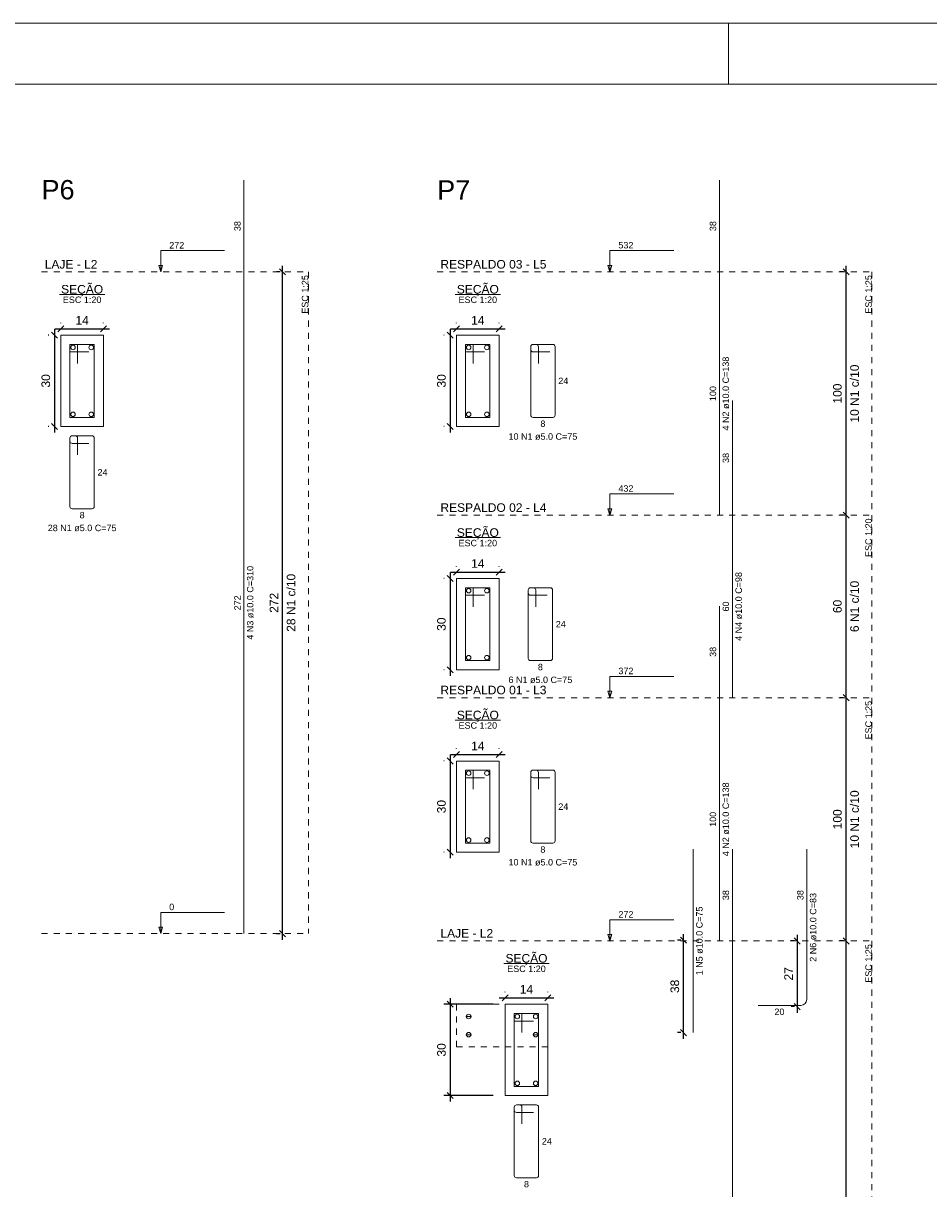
# Model space of a CAD drawing. Header units: millimetres. Extents: x 337 to 526, y -381 to -65.
# Tile 96 of 104: x 477 to 492, y -84 to -65. Entities that reach past the tile are written whole.
import ezdxf

# ---------------------------------------------------------------- set-up
doc = ezdxf.new("R2010")
doc.units = ezdxf.units.MM
doc.header["$MEASUREMENT"] = 0
doc.linetypes.add('Dashed', pattern=[0.75, 0.5, -0.25])
doc.layers.get('0').update_dxf_attribs({"lineweight": 5})
for name, color, linetype, lineweight in [('Descrição da armadura', 7, 'Continuous', 5), ('DT-Barras na forma', 1, 'Continuous', 20), ('DT-Barras no corte', 5, 'Continuous', 5), ('DT-Barras rebatidas', 1, 'Continuous', 20), ('DT-Cotas', 7, 'Continuous', 5), ('DT-Forma', 5, 'Continuous', 5), ('DT-Pontilhado', 7, 'Dashed', 5), ('DT-Textos', 7, 'Continuous', 5), ('DT-Título', 102, 'Continuous', 20), ('PRANCHA 01', 7, 'Continuous', 20), ('Textos armaduras', 7, 'Continuous', 5)]:
    doc.layers.add(name, color=color, linetype=linetype, lineweight=lineweight)
doc.styles.add('Arial', font='arial.ttf')
doc.dimstyles.new('UM_20.000000', dxfattribs={"dimtxt": 0.18, "dimasz": 0.1, "dimexe": 0.1, "dimexo": 0.2, "dimgap": 0, "dimtad": 1, "dimtih": 1, "dimtoh": 1, "dimdec": 1, "dimlfac": 20, "dimzin": 0, "dimdsep": 46, "dimtxsty": 'Standard', "dimcen": 0.09, "dimdle": 0.1, "dimadec": 1, "dimazin": 2, "dimtfac": 1, "dimtdec": 4, "dimtofl": 0, "dimtmove": 0, "dimatfit": 3, "dimfxl": 1, "dimtolj": 1, "dimarcsym": 0})
doc.dimstyles.new('UM_25.000000', dxfattribs={"dimtxt": 0.18, "dimasz": 0.1, "dimexe": 0.1, "dimexo": 0.2, "dimgap": 0, "dimtad": 1, "dimtih": 1, "dimtoh": 1, "dimdec": 1, "dimlfac": 25, "dimzin": 0, "dimdsep": 46, "dimtxsty": 'Standard', "dimcen": 0.09, "dimdle": 0.1, "dimadec": 1, "dimazin": 2, "dimtfac": 1, "dimtdec": 4, "dimtofl": 0, "dimtmove": 0, "dimatfit": 3, "dimfxl": 1, "dimtolj": 1, "dimarcsym": 0})

# ---------------------------------------------------------------- blocks, each defined once
blk = doc.blocks.new('_Oblique')
at = {"color": 0, "linetype": 'ByBlock', "lineweight": -2}
blk.add_line((-0.5, -0.5), (0.5, 0.5), dxfattribs=at)
blk = doc.blocks.new('*D776')
at = {"layer": 'Defpoints', "color": 0, "transparency": 16777216}
for p in [(477.677, -70.197), (477.571, -71.697), (477.677, -71.697)]:
    blk.add_point(p, dxfattribs=at)
at = {"layer": 'DT-Cotas', "color": 0, "lineweight": -2, "transparency": 16777216}
for p, q in [((477.571, -70.097), (477.571, -71.797)), ((477.477, -70.197), (477.471, -70.197)), ((477.477, -71.697), (477.471, -71.697))]:
    blk.add_line(p, q, dxfattribs=at)
at = {"layer": 'DT-Cotas', "color": 0, "lineweight": -2, "transparency": 16777216, "xscale": 0.1, "yscale": 0.1, "zscale": 0.1}
for p, rotation in [((477.571, -70.197), 90), ((477.571, -71.697), 270)]:
    blk.add_blockref('_Oblique', p, dxfattribs=dict(at, rotation=rotation))
at = {"layer": 'DT-Cotas', "color": 7, "transparency": 16777216, "insert": (477.43, -70.947), "char_height": 0.1412, "attachment_point": 5, "rotation": 90, "style": 'Arial'}
blk.add_mtext('\\A1;30', dxfattribs=at)
blk = doc.blocks.new('*D777')
at = {"layer": 'Defpoints', "color": 0, "transparency": 16777216}
for p in [(478.377, -70.091), (477.677, -70.197), (478.377, -70.197)]:
    blk.add_point(p, dxfattribs=at)
at = {"layer": 'DT-Cotas', "color": 0, "lineweight": -2, "transparency": 16777216}
for p, q in [((477.577, -70.091), (478.477, -70.091)), ((477.677, -69.997), (477.677, -69.991)), ((478.377, -69.997), (478.377, -69.991))]:
    blk.add_line(p, q, dxfattribs=at)
at = {"layer": 'DT-Cotas', "color": 0, "lineweight": -2, "transparency": 16777216, "xscale": 0.1, "yscale": 0.1, "zscale": 0.1, "rotation": 180}
blk.add_blockref('_Oblique', (477.677, -70.091), dxfattribs=at)
at = {"layer": 'DT-Cotas', "color": 0, "lineweight": -2, "transparency": 16777216, "xscale": 0.1, "yscale": 0.1, "zscale": 0.1}
blk.add_blockref('_Oblique', (478.377, -70.091), dxfattribs=at)
at = {"layer": 'DT-Cotas', "color": 7, "transparency": 16777216, "insert": (478.027, -69.95), "char_height": 0.1412, "attachment_point": 5, "rotation": 0.0057, "style": 'Arial'}
blk.add_mtext('\\A1;14', dxfattribs=at)
blk = doc.blocks.new('*D778')
at = {"layer": 'Defpoints', "color": 0, "transparency": 16777216}
for p in [(481.321, -69.156), (481.48, -69.156), (481.48, -80.036)]:
    blk.add_point(p, dxfattribs=at)
at = {"layer": 'DT-Cotas', "color": 0, "lineweight": -2, "transparency": 16777216}
for p, q in [((481.28, -69.156), (481.221, -69.156)), ((481.321, -80.136), (481.321, -69.056)), ((481.28, -80.036), (481.221, -80.036))]:
    blk.add_line(p, q, dxfattribs=at)
at = {"layer": 'DT-Cotas', "color": 0, "lineweight": -2, "transparency": 16777216, "xscale": 0.1, "yscale": 0.1, "zscale": 0.1}
for p, rotation in [((481.321, -69.156), 90), ((481.321, -80.036), 270)]:
    blk.add_blockref('_Oblique', p, dxfattribs=dict(at, rotation=rotation))
blk = doc.blocks.new('*D779')
at = {"layer": 'Defpoints', "color": 0, "transparency": 16777216}
for p in [(484.18, -70.197), (484.074, -71.697), (484.18, -71.697)]:
    blk.add_point(p, dxfattribs=at)
at = {"layer": 'DT-Cotas', "color": 0, "lineweight": -2, "transparency": 16777216}
for p, q in [((484.074, -70.097), (484.074, -71.797)), ((483.98, -70.197), (483.974, -70.197)), ((483.98, -71.697), (483.974, -71.697))]:
    blk.add_line(p, q, dxfattribs=at)
at = {"layer": 'DT-Cotas', "color": 0, "lineweight": -2, "transparency": 16777216, "xscale": 0.1, "yscale": 0.1, "zscale": 0.1}
for p, rotation in [((484.074, -70.197), 90), ((484.074, -71.697), 270)]:
    blk.add_blockref('_Oblique', p, dxfattribs=dict(at, rotation=rotation))
at = {"layer": 'DT-Cotas', "color": 7, "transparency": 16777216, "insert": (483.933, -70.947), "char_height": 0.1412, "attachment_point": 5, "rotation": 90, "style": 'Arial'}
blk.add_mtext('\\A1;30', dxfattribs=at)
blk = doc.blocks.new('*D780')
at = {"layer": 'Defpoints', "color": 0, "transparency": 16777216}
for p in [(484.88, -70.091), (484.18, -70.197), (484.88, -70.197)]:
    blk.add_point(p, dxfattribs=at)
at = {"layer": 'DT-Cotas', "color": 0, "lineweight": -2, "transparency": 16777216}
for p, q in [((484.08, -70.091), (484.98, -70.091)), ((484.18, -69.997), (484.18, -69.991)), ((484.88, -69.997), (484.88, -69.991))]:
    blk.add_line(p, q, dxfattribs=at)
at = {"layer": 'DT-Cotas', "color": 0, "lineweight": -2, "transparency": 16777216, "xscale": 0.1, "yscale": 0.1, "zscale": 0.1, "rotation": 180}
blk.add_blockref('_Oblique', (484.18, -70.091), dxfattribs=at)
at = {"layer": 'DT-Cotas', "color": 0, "lineweight": -2, "transparency": 16777216, "xscale": 0.1, "yscale": 0.1, "zscale": 0.1}
blk.add_blockref('_Oblique', (484.88, -70.091), dxfattribs=at)
at = {"layer": 'DT-Cotas', "color": 7, "transparency": 16777216, "insert": (484.53, -69.95), "char_height": 0.1412, "attachment_point": 5, "rotation": 0.0057, "style": 'Arial'}
blk.add_mtext('\\A1;14', dxfattribs=at)
blk = doc.blocks.new('*D781')
at = {"layer": 'Defpoints', "color": 0, "transparency": 16777216}
for p in [(490.583, -69.156), (490.742, -69.156), (490.742, -73.156)]:
    blk.add_point(p, dxfattribs=at)
at = {"layer": 'DT-Cotas', "color": 0, "lineweight": -2, "transparency": 16777216}
for p, q in [((490.542, -69.156), (490.483, -69.156)), ((490.583, -73.256), (490.583, -69.056)), ((490.542, -73.156), (490.483, -73.156))]:
    blk.add_line(p, q, dxfattribs=at)
at = {"layer": 'DT-Cotas', "color": 0, "lineweight": -2, "transparency": 16777216, "xscale": 0.1, "yscale": 0.1, "zscale": 0.1}
for p, rotation in [((490.583, -69.156), 90), ((490.583, -73.156), 270)]:
    blk.add_blockref('_Oblique', p, dxfattribs=dict(at, rotation=rotation))
blk = doc.blocks.new('*D782')
at = {"layer": 'Defpoints', "color": 0, "transparency": 16777216}
for p in [(484.18, -74.197), (484.074, -75.697), (484.18, -75.697)]:
    blk.add_point(p, dxfattribs=at)
at = {"layer": 'DT-Cotas', "color": 0, "lineweight": -2, "transparency": 16777216}
for p, q in [((484.074, -74.097), (484.074, -75.797)), ((483.98, -74.197), (483.974, -74.197)), ((483.98, -75.697), (483.974, -75.697))]:
    blk.add_line(p, q, dxfattribs=at)
at = {"layer": 'DT-Cotas', "color": 0, "lineweight": -2, "transparency": 16777216, "xscale": 0.1, "yscale": 0.1, "zscale": 0.1}
for p, rotation in [((484.074, -74.197), 90), ((484.074, -75.697), 270)]:
    blk.add_blockref('_Oblique', p, dxfattribs=dict(at, rotation=rotation))
at = {"layer": 'DT-Cotas', "color": 7, "transparency": 16777216, "insert": (483.933, -74.947), "char_height": 0.1412, "attachment_point": 5, "rotation": 90, "style": 'Arial'}
blk.add_mtext('\\A1;30', dxfattribs=at)
blk = doc.blocks.new('*D783')
at = {"layer": 'Defpoints', "color": 0, "transparency": 16777216}
for p in [(484.88, -74.091), (484.18, -74.197), (484.88, -74.197)]:
    blk.add_point(p, dxfattribs=at)
at = {"layer": 'DT-Cotas', "color": 0, "lineweight": -2, "transparency": 16777216}
for p, q in [((484.08, -74.091), (484.98, -74.091)), ((484.18, -73.997), (484.18, -73.991)), ((484.88, -73.997), (484.88, -73.991))]:
    blk.add_line(p, q, dxfattribs=at)
at = {"layer": 'DT-Cotas', "color": 0, "lineweight": -2, "transparency": 16777216, "xscale": 0.1, "yscale": 0.1, "zscale": 0.1, "rotation": 180}
blk.add_blockref('_Oblique', (484.18, -74.091), dxfattribs=at)
at = {"layer": 'DT-Cotas', "color": 0, "lineweight": -2, "transparency": 16777216, "xscale": 0.1, "yscale": 0.1, "zscale": 0.1}
blk.add_blockref('_Oblique', (484.88, -74.091), dxfattribs=at)
at = {"layer": 'DT-Cotas', "color": 7, "transparency": 16777216, "insert": (484.53, -73.95), "char_height": 0.1412, "attachment_point": 5, "rotation": 0.0057, "style": 'Arial'}
blk.add_mtext('\\A1;14', dxfattribs=at)
blk = doc.blocks.new('*D769')
at = {"layer": 'Defpoints', "color": 0, "transparency": 16777216}
for p in [(490.583, -73.156), (490.742, -73.156), (490.742, -76.156)]:
    blk.add_point(p, dxfattribs=at)
at = {"layer": 'DT-Cotas', "color": 0, "lineweight": -2, "transparency": 16777216}
for p, q in [((490.542, -73.156), (490.483, -73.156)), ((490.583, -76.256), (490.583, -73.056)), ((490.542, -76.156), (490.483, -76.156))]:
    blk.add_line(p, q, dxfattribs=at)
at = {"layer": 'DT-Cotas', "color": 0, "lineweight": -2, "transparency": 16777216, "xscale": 0.1, "yscale": 0.1, "zscale": 0.1}
for p, rotation in [((490.583, -73.156), 90), ((490.583, -76.156), 270)]:
    blk.add_blockref('_Oblique', p, dxfattribs=dict(at, rotation=rotation))
blk = doc.blocks.new('*D770')
at = {"layer": 'Defpoints', "color": 0, "transparency": 16777216}
for p in [(484.18, -77.197), (484.074, -78.697), (484.18, -78.697)]:
    blk.add_point(p, dxfattribs=at)
at = {"layer": 'DT-Cotas', "color": 0, "lineweight": -2, "transparency": 16777216}
for p, q in [((483.98, -77.197), (483.974, -77.197)), ((484.074, -77.097), (484.074, -78.797)), ((483.98, -78.697), (483.974, -78.697))]:
    blk.add_line(p, q, dxfattribs=at)
at = {"layer": 'DT-Cotas', "color": 0, "lineweight": -2, "transparency": 16777216, "xscale": 0.1, "yscale": 0.1, "zscale": 0.1}
for p, rotation in [((484.074, -77.197), 90), ((484.074, -78.697), 270)]:
    blk.add_blockref('_Oblique', p, dxfattribs=dict(at, rotation=rotation))
at = {"layer": 'DT-Cotas', "color": 7, "transparency": 16777216, "insert": (483.933, -77.947), "char_height": 0.1412, "attachment_point": 5, "rotation": 90, "style": 'Arial'}
blk.add_mtext('\\A1;30', dxfattribs=at)
blk = doc.blocks.new('*D771')
at = {"layer": 'Defpoints', "color": 0, "transparency": 16777216}
for p in [(484.18, -77.197), (484.88, -77.091), (484.88, -77.197)]:
    blk.add_point(p, dxfattribs=at)
at = {"layer": 'DT-Cotas', "color": 0, "lineweight": -2, "transparency": 16777216}
for p, q in [((484.18, -76.997), (484.18, -76.991)), ((484.88, -76.997), (484.88, -76.991)), ((484.08, -77.091), (484.98, -77.091))]:
    blk.add_line(p, q, dxfattribs=at)
at = {"layer": 'DT-Cotas', "color": 0, "lineweight": -2, "transparency": 16777216, "xscale": 0.1, "yscale": 0.1, "zscale": 0.1, "rotation": 180}
blk.add_blockref('_Oblique', (484.18, -77.091), dxfattribs=at)
at = {"layer": 'DT-Cotas', "color": 0, "lineweight": -2, "transparency": 16777216, "xscale": 0.1, "yscale": 0.1, "zscale": 0.1}
blk.add_blockref('_Oblique', (484.88, -77.091), dxfattribs=at)
at = {"layer": 'DT-Cotas', "color": 7, "transparency": 16777216, "insert": (484.53, -76.95), "char_height": 0.1412, "attachment_point": 5, "rotation": 0.0057, "style": 'Arial'}
blk.add_mtext('\\A1;14', dxfattribs=at)
blk = doc.blocks.new('*D772')
at = {"layer": 'Defpoints', "color": 0, "transparency": 16777216}
for p in [(490.583, -76.156), (490.742, -76.156), (490.742, -80.156)]:
    blk.add_point(p, dxfattribs=at)
at = {"layer": 'DT-Cotas', "color": 0, "lineweight": -2, "transparency": 16777216}
for p, q in [((490.583, -80.256), (490.583, -76.056)), ((490.542, -76.156), (490.483, -76.156)), ((490.542, -80.156), (490.483, -80.156))]:
    blk.add_line(p, q, dxfattribs=at)
at = {"layer": 'DT-Cotas', "color": 0, "lineweight": -2, "transparency": 16777216, "xscale": 0.1, "yscale": 0.1, "zscale": 0.1}
for p, rotation in [((490.583, -76.156), 90), ((490.583, -80.156), 270)]:
    blk.add_blockref('_Oblique', p, dxfattribs=dict(at, rotation=rotation))
blk = doc.blocks.new('*D773')
at = {"layer": 'Defpoints', "color": 0, "transparency": 16777216}
for p in [(484.98, -81.197), (484.074, -82.697), (484.98, -82.697)]:
    blk.add_point(p, dxfattribs=at)
at = {"layer": 'DT-Cotas', "color": 0, "lineweight": -2, "transparency": 16777216}
for p, q in [((484.78, -81.197), (483.974, -81.197)), ((484.074, -81.097), (484.074, -82.797)), ((484.78, -82.697), (483.974, -82.697))]:
    blk.add_line(p, q, dxfattribs=at)
at = {"layer": 'DT-Cotas', "color": 0, "lineweight": -2, "transparency": 16777216, "xscale": 0.1, "yscale": 0.1, "zscale": 0.1}
for p, rotation in [((484.074, -81.197), 90), ((484.074, -82.697), 270)]:
    blk.add_blockref('_Oblique', p, dxfattribs=dict(at, rotation=rotation))
at = {"layer": 'DT-Cotas', "color": 7, "transparency": 16777216, "insert": (483.933, -81.947), "char_height": 0.1412, "attachment_point": 5, "rotation": 90, "style": 'Arial'}
blk.add_mtext('\\A1;30', dxfattribs=at)
blk = doc.blocks.new('*D774')
at = {"layer": 'Defpoints', "color": 0, "transparency": 16777216}
for p in [(484.98, -81.197), (485.68, -81.091), (485.68, -81.197)]:
    blk.add_point(p, dxfattribs=at)
at = {"layer": 'DT-Cotas', "color": 0, "lineweight": -2, "transparency": 16777216}
for p, q in [((484.98, -80.997), (484.98, -80.991)), ((485.68, -80.997), (485.68, -80.991)), ((484.88, -81.091), (485.78, -81.091))]:
    blk.add_line(p, q, dxfattribs=at)
at = {"layer": 'DT-Cotas', "color": 0, "lineweight": -2, "transparency": 16777216, "xscale": 0.1, "yscale": 0.1, "zscale": 0.1, "rotation": 180}
blk.add_blockref('_Oblique', (484.98, -81.091), dxfattribs=at)
at = {"layer": 'DT-Cotas', "color": 0, "lineweight": -2, "transparency": 16777216, "xscale": 0.1, "yscale": 0.1, "zscale": 0.1}
blk.add_blockref('_Oblique', (485.68, -81.091), dxfattribs=at)
at = {"layer": 'DT-Cotas', "color": 7, "transparency": 16777216, "insert": (485.33, -80.95), "char_height": 0.1412, "attachment_point": 5, "rotation": 0.0057, "style": 'Arial'}
blk.add_mtext('\\A1;14', dxfattribs=at)
blk = doc.blocks.new('*D752')
at = {"layer": 'Defpoints', "color": 0, "transparency": 16777216}
for p in [(487.91, -80.143), (488.069, -80.143), (488.069, -81.663)]:
    blk.add_point(p, dxfattribs=at)
at = {"layer": 'DT-Cotas', "color": 0, "lineweight": -2, "transparency": 16777216}
for p, q in [((487.91, -81.763), (487.91, -80.043)), ((487.869, -80.143), (487.81, -80.143)), ((487.869, -81.663), (487.81, -81.663))]:
    blk.add_line(p, q, dxfattribs=at)
at = {"layer": 'DT-Cotas', "color": 0, "lineweight": -2, "transparency": 16777216, "xscale": 0.1, "yscale": 0.1, "zscale": 0.1}
for p, rotation in [((487.91, -80.143), 90), ((487.91, -81.663), 270)]:
    blk.add_blockref('_Oblique', p, dxfattribs=dict(at, rotation=rotation))
at = {"layer": 'DT-Cotas', "color": 7, "transparency": 16777216, "insert": (487.769, -80.903), "char_height": 0.1412, "attachment_point": 5, "rotation": 90, "style": 'Arial'}
blk.add_mtext('\\A1;38', dxfattribs=at)
blk = doc.blocks.new('*D753')
at = {"layer": 'Defpoints', "color": 0, "transparency": 16777216}
for p in [(489.938, -80.156), (489.779, -81.236), (489.938, -81.236)]:
    blk.add_point(p, dxfattribs=at)
at = {"layer": 'DT-Cotas', "color": 0, "lineweight": -2, "transparency": 16777216}
for p, q in [((489.779, -80.056), (489.779, -81.336)), ((489.738, -80.156), (489.679, -80.156)), ((489.738, -81.236), (489.679, -81.236))]:
    blk.add_line(p, q, dxfattribs=at)
at = {"layer": 'DT-Cotas', "color": 0, "lineweight": -2, "transparency": 16777216, "xscale": 0.1, "yscale": 0.1, "zscale": 0.1}
for p, rotation in [((489.779, -80.156), 90), ((489.779, -81.236), 270)]:
    blk.add_blockref('_Oblique', p, dxfattribs=dict(at, rotation=rotation))
at = {"layer": 'DT-Cotas', "color": 7, "transparency": 16777216, "insert": (489.638, -80.696), "char_height": 0.1412, "attachment_point": 5, "rotation": 90, "style": 'Arial'}
blk.add_mtext('\\A1;27', dxfattribs=at)
blk = doc.blocks.new('*D754')
at = {"layer": 'Defpoints', "color": 0, "transparency": 16777216}
for p in [(490.583, -80.156), (490.742, -80.156), (490.742, -91.036)]:
    blk.add_point(p, dxfattribs=at)
at = {"layer": 'DT-Cotas', "color": 0, "lineweight": -2, "transparency": 16777216}
for p, q in [((490.583, -91.136), (490.583, -80.056)), ((490.542, -80.156), (490.483, -80.156)), ((490.542, -91.036), (490.483, -91.036))]:
    blk.add_line(p, q, dxfattribs=at)
at = {"layer": 'DT-Cotas', "color": 0, "lineweight": -2, "transparency": 16777216, "xscale": 0.1, "yscale": 0.1, "zscale": 0.1}
for p, rotation in [((490.583, -80.156), 90), ((490.583, -91.036), 270)]:
    blk.add_blockref('_Oblique', p, dxfattribs=dict(at, rotation=rotation))

msp = doc.modelspace()

# ---------------------------------------------------------------- linework, layer by layer
at = {"layer": 'DT-Barras na forma'}
for points in [[(477.9518, -70.6598), (477.9518, -70.3473), (477.8268, -70.3473), (477.8268, -71.5473), (478.2268, -71.5473), (478.2268, -70.3473), (477.8268, -70.3473), (477.8268, -70.4723), (478.1393, -70.4723)], [(484.4554, -70.6598), (484.4554, -70.3473), (484.3304, -70.3473), (484.3304, -71.5473), (484.7304, -71.5473), (484.7304, -70.3473), (484.3304, -70.3473), (484.3304, -70.4723), (484.6429, -70.4723)], [(484.4554, -74.6598), (484.4554, -74.3473), (484.3304, -74.3473), (484.3304, -75.5473), (484.7304, -75.5473), (484.7304, -74.3473), (484.3304, -74.3473), (484.3304, -74.4723), (484.6429, -74.4723)], [(484.4554, -77.6598), (484.4554, -77.3473), (484.3304, -77.3473), (484.3304, -78.5473), (484.7304, -78.5473), (484.7304, -77.3473), (484.3304, -77.3473), (484.3304, -77.4723), (484.6429, -77.4723)], [(485.2554, -81.6598), (485.2554, -81.3473), (485.1304, -81.3473), (485.1304, -82.5473), (485.5304, -82.5473), (485.5304, -81.3473), (485.1304, -81.3473), (485.1304, -81.4723), (485.4429, -81.4723)]]:
    msp.add_lwpolyline(points, dxfattribs=at)
at = {"layer": 'DT-Barras no corte'}
for p, q in [((484.3354, -81.3973), (484.4254, -81.3973)), ((484.3354, -81.6973), (484.4254, -81.6973)), ((485.4354, -81.6973), (485.5254, -81.6973))]:
    msp.add_line(p, q, dxfattribs=at)
for centre in [(477.8768, -70.3973), (478.1768, -70.3973), (484.3804, -70.3973), (484.6804, -70.3973), (477.8768, -71.4973), (478.1768, -71.4973), (484.3804, -71.4973), (484.6804, -71.4973), (484.3804, -74.3973), (484.6804, -74.3973), (484.3804, -75.4973), (484.6804, -75.4973), (484.3804, -77.3973), (484.6804, -77.3973), (484.3804, -78.4973), (484.6804, -78.4973), (484.3804, -81.3973), (485.1804, -81.3973), (485.4804, -81.3973), (484.3804, -81.6973), (485.4804, -81.6973), (485.1804, -82.4973), (485.4804, -82.4973)]:
    msp.add_circle(centre, 0.0375, dxfattribs=at)
at = {"layer": 'DT-Barras rebatidas'}
for p, q in [((480.686, -69.1559), (480.686, -67.6492)), ((488.5024, -69.1559), (488.5024, -67.6492)), ((480.686, -80.0359), (480.686, -69.1559)), ((488.5024, -73.1559), (488.5024, -69.1559)), ((485.4002, -70.3848), (485.4002, -71.5098)), ((485.4002, -70.3848), (485.4002, -70.4348)), ((485.4877, -70.3473), (485.4377, -70.3473)), ((485.7627, -70.3473), (485.4377, -70.3473)), ((485.4377, -70.4723), (485.7127, -70.4723)), ((485.5252, -70.6598), (485.5252, -70.3848)), ((485.8002, -71.5098), (485.8002, -70.3848)), ((488.7142, -73.1559), (488.7142, -71.2725)), ((485.4377, -71.5473), (485.7627, -71.5473)), ((477.9143, -71.8502), (477.8643, -71.8502)), ((478.1893, -71.8502), (477.8643, -71.8502)), ((477.8268, -71.8877), (477.8268, -73.0127)), ((477.8268, -71.8877), (477.8268, -71.9377)), ((477.8643, -71.9752), (478.1393, -71.9752)), ((477.9518, -72.1627), (477.9518, -71.8877)), ((478.2268, -73.0127), (478.2268, -71.8877)), ((477.8643, -73.0502), (478.1893, -73.0502)), ((488.7142, -76.1559), (488.7142, -73.1559)), ((485.3589, -74.3848), (485.3589, -75.5098)), ((485.3589, -74.3848), (485.3589, -74.4348)), ((485.4464, -74.3473), (485.3964, -74.3473)), ((485.7214, -74.3473), (485.3964, -74.3473)), ((485.3964, -74.4723), (485.6714, -74.4723)), ((485.4839, -74.6598), (485.4839, -74.3848)), ((485.7589, -75.5098), (485.7589, -74.3848)), ((488.5024, -76.1559), (488.5024, -74.6492)), ((485.3964, -75.5473), (485.7214, -75.5473)), ((488.5024, -80.1559), (488.5024, -76.1559)), ((485.4002, -77.3848), (485.4002, -78.5098)), ((485.4002, -77.3848), (485.4002, -77.4348)), ((485.4877, -77.3473), (485.4377, -77.3473)), ((485.7627, -77.3473), (485.4377, -77.3473)), ((485.5252, -77.6598), (485.5252, -77.3848)), ((485.8002, -78.5098), (485.8002, -77.3848)), ((485.4377, -77.4723), (485.7127, -77.4723)), ((485.4377, -78.5473), (485.7627, -78.5473)), ((488.0688, -81.6627), (488.0688, -78.6492)), ((488.7142, -80.1559), (488.7142, -78.6492)), ((489.9378, -80.1559), (489.9378, -78.6492)), ((488.7142, -91.0359), (488.7142, -80.1559)), ((489.9378, -81.1159), (489.9378, -80.1559)), ((489.1378, -81.2159), (489.8378, -81.2159)), ((485.1304, -82.8877), (485.1304, -84.0127)), ((485.1304, -82.8877), (485.1304, -82.9377)), ((485.2179, -82.8502), (485.1679, -82.8502)), ((485.4929, -82.8502), (485.1679, -82.8502)), ((485.2554, -83.1627), (485.2554, -82.8877)), ((485.5304, -84.0127), (485.5304, -82.8877)), ((485.1679, -82.9752), (485.4429, -82.9752)), ((485.1679, -84.0502), (485.4929, -84.0502))]:
    msp.add_line(p, q, dxfattribs=at)
for centre, radius, start, end in [((485.4377, -70.3848), 0.0375, 90, 180), ((485.4377, -70.3848), 0.0375, 90, 180), ((485.4377, -70.4348), 0.0375, 180, 270), ((485.4877, -70.3848), 0.0375, 0, 90), ((485.7627, -70.3848), 0.0375, 0, 90), ((485.4377, -71.5098), 0.0375, 180, 270), ((485.7627, -71.5098), 0.0375, 270, 0), ((477.8643, -71.8877), 0.0375, 90, 180), ((477.8643, -71.8877), 0.0375, 90, 180), ((477.9143, -71.8877), 0.0375, 0, 90), ((478.1893, -71.8877), 0.0375, 0, 90), ((477.8643, -71.9377), 0.0375, 180, 270), ((477.8643, -73.0127), 0.0375, 180, 270), ((478.1893, -73.0127), 0.0375, 270, 0), ((485.3964, -74.3848), 0.0375, 90, 180), ((485.3964, -74.3848), 0.0375, 90, 180), ((485.3964, -74.4348), 0.0375, 180, 270), ((485.4464, -74.3848), 0.0375, 0, 90), ((485.7214, -74.3848), 0.0375, 0, 90), ((485.3964, -75.5098), 0.0375, 180, 270), ((485.7214, -75.5098), 0.0375, 270, 0), ((485.4377, -77.3848), 0.0375, 90, 180), ((485.4377, -77.3848), 0.0375, 90, 180), ((485.4877, -77.3848), 0.0375, 0, 90), ((485.7627, -77.3848), 0.0375, 0, 90), ((485.4377, -77.4348), 0.0375, 180, 270), ((485.4377, -78.5098), 0.0375, 180, 270), ((485.7627, -78.5098), 0.0375, 270, 0), ((489.8378, -81.1159), 0.1, 270, 0), ((485.1679, -82.8877), 0.0375, 90, 180), ((485.1679, -82.8877), 0.0375, 90, 180), ((485.1679, -82.9377), 0.0375, 180, 270), ((485.2179, -82.8877), 0.0375, 0, 90), ((485.4929, -82.8877), 0.0375, 0, 90), ((485.1679, -84.0127), 0.0375, 180, 270), ((485.4929, -84.0127), 0.0375, 270, 0)]:
    msp.add_arc(centre, radius, start, end, dxfattribs=at)
at = {"layer": 'DT-Forma'}
for points in [[(477.6768, -71.6973), (478.3768, -71.6973), (478.3768, -70.1973), (477.6768, -70.1973), (477.6768, -71.6973)], [(484.1804, -71.6973), (484.8804, -71.6973), (484.8804, -70.1973), (484.1804, -70.1973), (484.1804, -71.6973)], [(484.1804, -75.6973), (484.8804, -75.6973), (484.8804, -74.1973), (484.1804, -74.1973), (484.1804, -75.6973)], [(484.1804, -78.6973), (484.8804, -78.6973), (484.8804, -77.1973), (484.1804, -77.1973), (484.1804, -78.6973)], [(484.9804, -82.6973), (485.6804, -82.6973), (485.6804, -81.1973), (484.9804, -81.1973), (484.9804, -82.6973)]]:
    msp.add_lwpolyline(points, close=True, dxfattribs=at)
at = {"layer": 'DT-Forma', "linetype": 'Dashed', "ltscale": 0.2}
msp.add_lwpolyline([(484.1804, -81.1973), (484.1804, -81.8973), (485.6804, -81.8973), (485.6804, -81.1973), (484.1804, -81.1973)], close=True, dxfattribs=at)
at = {"layer": 'DT-Pontilhado', "ltscale": 0.2}
for p, q in [((477.3591, -69.1559), (481.745, -69.1559)), ((481.745, -69.1559), (481.745, -80.0359)), ((483.8627, -69.1559), (491.0068, -69.1559)), ((491.0068, -69.1559), (491.0068, -91.0359)), ((483.8627, -73.1559), (491.0068, -73.1559)), ((483.8627, -76.1559), (491.0068, -76.1559)), ((477.3591, -80.0359), (481.745, -80.0359)), ((483.8627, -80.1559), (491.0068, -80.1559))]:
    msp.add_line(p, q, dxfattribs=at)
at = {"layer": 'DT-Textos'}
for p, q in [((477.6542, -69.5248), (478.3995, -69.5248)), ((484.1577, -69.5248), (484.903, -69.5248)), ((484.1577, -73.5248), (484.903, -73.5248)), ((484.1577, -76.5248), (484.903, -76.5248)), ((484.9577, -80.5248), (485.703, -80.5248))]:
    msp.add_line(p, q, dxfattribs=at)
for points in [[(479.3183, -69.1559), (479.3501, -69.05), (479.2865, -69.05), (479.3183, -69.1559), (479.3183, -68.8059), (480.3683, -68.8059)], [(486.7011, -69.1559), (486.7329, -69.05), (486.6694, -69.05), (486.7011, -69.1559), (486.7011, -68.8059), (487.7511, -68.8059)], [(486.7011, -73.1559), (486.7329, -73.05), (486.6694, -73.05), (486.7011, -73.1559), (486.7011, -72.8059), (487.7511, -72.8059)], [(486.7011, -76.1559), (486.7329, -76.05), (486.6694, -76.05), (486.7011, -76.1559), (486.7011, -75.8059), (487.7511, -75.8059)], [(479.3183, -80.0359), (479.3501, -79.93), (479.2865, -79.93), (479.3183, -80.0359), (479.3183, -79.6859), (480.3683, -79.6859)], [(486.7011, -80.1559), (486.7329, -80.05), (486.6694, -80.05), (486.7011, -80.1559), (486.7011, -79.8059), (487.7511, -79.8059)]]:
    msp.add_lwpolyline(points, dxfattribs=at)
at = {"layer": 'PRANCHA 01'}
for points in [[(441.653, -124.4682), (525.753, -124.4682), (525.753, -65.0682), (441.653, -65.0682), (441.653, -124.4682)], [(488.653, -66.0682), (488.653, -65.0682)]]:
    msp.add_lwpolyline(points, dxfattribs=at)
msp.add_lwpolyline([(444.153, -123.4682), (524.753, -123.4682), (524.753, -66.0682), (444.153, -66.0682)], close=True, dxfattribs=at)

# ---------------------------------------------------------------- texts
at = {"layer": 'Descrição da armadura', "linetype": 'Continuous', "char_height": 0.1059, "attachment_point": 8, "rotation": 90, "line_spacing_factor": 0.798, "style": 'Arial'}
for s, insert, width in [('4 N2 ø10.0 C=138', (488.6613, -71.1559), 2.43235), ('4 N3 ø10.0 C=310', (480.8448, -74.5959), 2.43235), ('4 N4 ø10.0 C=98', (488.8731, -74.6559), 2.267374), ('4 N2 ø10.0 C=138', (488.6613, -78.1559), 2.43235), ('2 N6 ø10.0 C=83', (490.0967, -79.9326), 2.267374), ('1 N5 ø10.0 C=75', (488.2277, -80.1559), 2.267374)]:
    msp.add_mtext(s, dxfattribs=dict(at, insert=insert, width=width))
at = {"layer": 'Descrição da armadura', "color": 7, "linetype": 'Continuous', "char_height": 0.1412, "attachment_point": 8, "rotation": 90, "line_spacing_factor": 0.798, "style": 'Arial'}
for s, insert, width in [('10 N1 c/10', (490.795, -71.1559), 1.912894), ('28 N1 c/10', (481.5332, -74.5959), 1.912894), ('6 N1 c/10', (490.795, -74.6559), 1.692926), ('10 N1 c/10', (490.795, -78.1559), 1.912894)]:
    msp.add_mtext(s, dxfattribs=dict(at, insert=insert, width=width))
at = {"layer": 'Descrição da armadura', "linetype": 'Continuous', "char_height": 0.1059, "attachment_point": 8, "line_spacing_factor": 0.798, "style": 'Arial'}
for s, insert, width in [('10 N1 ø5.0 C=75', (485.6002, -71.9179), 2.267374), ('28 N1 ø5.0 C=75', (478.0268, -73.4209), 2.267374), ('6 N1 ø5.0 C=75', (485.5589, -75.9179), 2.102398), ('10 N1 ø5.0 C=75', (485.6002, -78.9179), 2.267374)]:
    msp.add_mtext(s, dxfattribs=dict(at, insert=insert, width=width))
at = {"layer": 'DT-Cotas', "color": 7, "linetype": 'Continuous', "char_height": 0.1412, "attachment_point": 8, "rotation": 90, "line_spacing_factor": 0.798, "style": 'Arial'}
for s, insert, width in [('100', (490.5126, -71.1559), 0.659905), ('272', (481.2508, -74.5959), 0.659905), ('60', (490.5126, -74.6559), 0.439937), ('100', (490.5126, -78.1559), 0.659905)]:
    msp.add_mtext(s, dxfattribs=dict(at, insert=insert, width=width))
at = {"layer": 'DT-Textos', "char_height": 0.1059, "attachment_point": 7, "line_spacing_factor": 0.798, "style": 'Arial'}
for s, insert, width in [('272', (479.4583, -68.7709), 0.50244), ('532', (486.8411, -68.7709), 0.50244), ('432', (486.8411, -72.7709), 0.50244), ('372', (486.8411, -75.7709), 0.50244), ('0', (479.4583, -79.6509), 0.16748), ('272', (486.8411, -79.7709), 0.50244)]:
    msp.add_mtext(s, dxfattribs=dict(at, insert=insert, width=width))
at = {"layer": 'DT-Textos', "linetype": 'Continuous', "line_spacing_factor": 0.798, "style": 'Arial'}
for s, insert, char_height, width, attachment_point in [('LAJE - L2', (477.4121, -69.103), 0.1412, 1.983514, 7), ('RESPALDO 03 - L5', (483.9156, -69.103), 0.1412, 3.991952, 7), ('SEÇÃO', (478.0267, -69.5552), 0.1412, 1.58143, 8), ('SEÇÃO', (484.5307, -69.5552), 0.1412, 1.58143, 8), ('ESC 1:20', (478.0268, -69.6678), 0.1059, 1.288964, 8), ('ESC 1:20', (484.5304, -69.6678), 0.1059, 1.288964, 8), ('RESPALDO 02 - L4', (483.9156, -73.103), 0.1412, 3.991952, 7), ('SEÇÃO', (484.5307, -73.5552), 0.1412, 1.58143, 8), ('ESC 1:20', (484.5304, -73.6678), 0.1059, 1.288964, 8), ('RESPALDO 01 - L3', (483.9156, -76.103), 0.1412, 3.991952, 7), ('SEÇÃO', (484.5307, -76.5552), 0.1412, 1.58143, 8), ('ESC 1:20', (484.5304, -76.6678), 0.1059, 1.288964, 8), ('LAJE - L2', (483.9156, -80.103), 0.1412, 1.983514, 7), ('SEÇÃO', (485.3307, -80.5552), 0.1412, 1.58143, 8), ('ESC 1:20', (485.3304, -80.6678), 0.1059, 1.288964, 8)]:
    msp.add_mtext(s, dxfattribs=dict(at, insert=insert, char_height=char_height, width=width, attachment_point=attachment_point))
at = {"layer": 'DT-Textos', "linetype": 'Continuous', "char_height": 0.1059, "width": 1.288964, "attachment_point": 9, "rotation": 90, "line_spacing_factor": 0.798, "style": 'Arial'}
for s, insert in [('ESC 1:25', (481.745, -69.2089)), ('ESC 1:25', (491.0068, -69.2089)), ('ESC 1:20', (491.0068, -73.2089)), ('ESC 1:25', (491.0068, -76.2089)), ('ESC 1:25', (491.0068, -80.2089))]:
    msp.add_mtext(s, dxfattribs=dict(at, insert=insert))
at = {"layer": 'DT-Título', "linetype": 'Continuous', "char_height": 0.3177, "width": 1.105016, "attachment_point": 7, "line_spacing_factor": 0.798, "style": 'Arial'}
for s, insert in [('P6', (477.3591, -67.9669)), ('P7', (483.8627, -67.9669))]:
    msp.add_mtext(s, dxfattribs=dict(at, insert=insert))
at = {"layer": 'Textos armaduras', "linetype": 'Continuous', "char_height": 0.1059, "attachment_point": 7, "rotation": 90, "line_spacing_factor": 0.798, "style": 'Arial'}
for s, insert, width in [('38', (480.633, -68.4851), 0.329953), ('38', (488.4495, -68.4851), 0.329953), ('100', (488.4495, -71.2797), 0.494929), ('38', (488.6613, -72.2967), 0.329953), ('272', (480.633, -74.7197), 0.494929), ('60', (488.6613, -74.7384), 0.329953), ('38', (488.4495, -75.4851), 0.329953), ('100', (488.4495, -78.2797), 0.494929), ('38', (488.6613, -79.4851), 0.329953), ('38', (489.8849, -79.4851), 0.329953)]:
    msp.add_mtext(s, dxfattribs=dict(at, insert=insert, width=width))
at = {"layer": 'Textos armaduras', "linetype": 'Continuous', "char_height": 0.1059, "attachment_point": 7, "line_spacing_factor": 0.798, "style": 'Arial'}
for s, insert, width in [('24', (485.8531, -71.0002), 0.329953), ('8', (485.5589, -71.7061), 0.164976), ('24', (478.2798, -72.5032), 0.329953), ('8', (477.9856, -73.2091), 0.164976), ('24', (485.8119, -75.0002), 0.329953), ('8', (485.5177, -75.7061), 0.164976), ('24', (485.8531, -78.0002), 0.329953), ('8', (485.5589, -78.7061), 0.164976), ('20', (489.4054, -81.3748), 0.329953), ('24', (485.5833, -83.5032), 0.329953), ('8', (485.2892, -84.2091), 0.164976)]:
    msp.add_mtext(s, dxfattribs=dict(at, insert=insert, width=width))

# ---------------------------------------------------------------- dimensions: what is measured, and where the dimension line sits
at = {"layer": 'DT-Cotas'}
for base, p1, p2, dimstyle, override, picture, middle in [((481.3214, -69.1559), (481.4802, -80.0359), (481.4802, -69.1559), 'UM_25.000000', {"dimtxt": 0.1412, "dimasz": 0.1, "dimexe": 0.1, "dimexo": 0.2, "dimtad": 1, "dimtih": 0, "dimtoh": 0, "dimdec": 1, "dimlfac": 25, "dimzin": 8, "dimtxsty": 'Arial', "dimblk": 'Oblique', "dimblk1": 'Oblique', "dimblk2": 'Oblique', "dimsah": 1, "dimdle": 0.1, "dimse1": 0, "dimse2": 0, "dimclrt": 7, "dimadec": 1, "dimazin": 3, "dimtmove": 2, "dimldrblk": 'Oblique'}, '*D778', (481.1802, -74.5959)), ((490.5832, -69.1559), (490.7421, -73.1559), (490.7421, -69.1559), 'UM_25.000000', {"dimtxt": 0.1412, "dimasz": 0.1, "dimexe": 0.1, "dimexo": 0.2, "dimtad": 1, "dimtih": 0, "dimtoh": 0, "dimdec": 1, "dimlfac": 25, "dimzin": 8, "dimtxsty": 'Arial', "dimblk": 'Oblique', "dimblk1": 'Oblique', "dimblk2": 'Oblique', "dimsah": 1, "dimdle": 0.1, "dimse1": 0, "dimse2": 0, "dimclrt": 7, "dimadec": 1, "dimazin": 3, "dimtmove": 2, "dimldrblk": 'Oblique'}, '*D781', (490.442, -71.1559)), ((490.5832, -73.1559), (490.7421, -76.1559), (490.7421, -73.1559), 'UM_20.000000', {"dimtxt": 0.1412, "dimasz": 0.1, "dimexe": 0.1, "dimexo": 0.2, "dimtad": 1, "dimtih": 0, "dimtoh": 0, "dimdec": 1, "dimlfac": 20, "dimzin": 8, "dimtxsty": 'Arial', "dimblk": 'Oblique', "dimblk1": 'Oblique', "dimblk2": 'Oblique', "dimsah": 1, "dimdle": 0.1, "dimse1": 0, "dimse2": 0, "dimclrt": 7, "dimadec": 1, "dimazin": 3, "dimtmove": 2, "dimldrblk": 'Oblique'}, '*D769', (490.442, -74.6559)), ((490.5832, -76.1559), (490.7421, -80.1559), (490.7421, -76.1559), 'UM_25.000000', {"dimtxt": 0.1412, "dimasz": 0.1, "dimexe": 0.1, "dimexo": 0.2, "dimtad": 1, "dimtih": 0, "dimtoh": 0, "dimdec": 1, "dimlfac": 25, "dimzin": 8, "dimtxsty": 'Arial', "dimblk": 'Oblique', "dimblk1": 'Oblique', "dimblk2": 'Oblique', "dimsah": 1, "dimdle": 0.1, "dimse1": 0, "dimse2": 0, "dimclrt": 7, "dimadec": 1, "dimazin": 3, "dimtmove": 2, "dimldrblk": 'Oblique'}, '*D772', (490.442, -78.1559)), ((490.5832, -80.1559), (490.7421, -91.0359), (490.7421, -80.1559), 'UM_25.000000', {"dimtxt": 0.1412, "dimasz": 0.1, "dimexe": 0.1, "dimexo": 0.2, "dimtad": 1, "dimtih": 0, "dimtoh": 0, "dimdec": 1, "dimlfac": 25, "dimzin": 8, "dimtxsty": 'Arial', "dimblk": 'Oblique', "dimblk1": 'Oblique', "dimblk2": 'Oblique', "dimsah": 1, "dimdle": 0.1, "dimse1": 0, "dimse2": 0, "dimclrt": 7, "dimadec": 1, "dimazin": 3, "dimtmove": 2, "dimldrblk": 'Oblique'}, '*D754', (490.442, -85.5959))]:
    dim = msp.add_linear_dim(base=base, p1=p1, p2=p2, angle=90, text=' ', dimstyle=dimstyle, override=override, dxfattribs=at)
    dim.commit()
    dim.dimension.update_dxf_attribs({"geometry": picture, "text_midpoint": middle, "dimtype": 160, "text_rotation": 90})
for base, p1, p2, picture, middle in [((478.3768, -70.0914), (477.6768, -70.1973), (478.3768, -70.1973), '*D777', (478.0268, -69.9502)), ((484.8804, -70.0914), (484.1804, -70.1973), (484.8804, -70.1973), '*D780', (484.5304, -69.9502)), ((484.8804, -74.0914), (484.1804, -74.1973), (484.8804, -74.1973), '*D783', (484.5304, -73.9502)), ((484.8804, -77.0914), (484.1804, -77.1973), (484.8804, -77.1973), '*D771', (484.5304, -76.9502)), ((485.6804, -81.0914), (484.9804, -81.1973), (485.6804, -81.1973), '*D774', (485.3304, -80.9502))]:
    dim = msp.add_linear_dim(base=base, p1=p1, p2=p2, dimstyle='UM_20.000000', override={"dimtxt": 0.1412, "dimasz": 0.1, "dimexe": 0.1, "dimexo": 0.2, "dimtad": 1, "dimtih": 0, "dimtoh": 0, "dimdec": 1, "dimlfac": 20, "dimzin": 8, "dimtxsty": 'Arial', "dimblk": 'Oblique', "dimblk1": 'Oblique', "dimblk2": 'Oblique', "dimsah": 1, "dimdle": 0.1, "dimse1": 0, "dimse2": 0, "dimclrt": 7, "dimadec": 1, "dimazin": 3, "dimtmove": 2, "dimldrblk": 'Oblique'}, dxfattribs=at)
    dim.commit()
    dim.dimension.update_dxf_attribs({"geometry": picture, "text_midpoint": middle, "dimtype": 160, "text_rotation": 0.00573})
for base, p1, p2, dimstyle, override, picture, middle in [((477.5709, -71.6973), (477.6768, -70.1973), (477.6768, -71.6973), 'UM_20.000000', {"dimtxt": 0.1412, "dimasz": 0.1, "dimexe": 0.1, "dimexo": 0.2, "dimtad": 1, "dimtih": 0, "dimtoh": 0, "dimdec": 1, "dimlfac": 20, "dimzin": 8, "dimtxsty": 'Arial', "dimblk": 'Oblique', "dimblk1": 'Oblique', "dimblk2": 'Oblique', "dimsah": 1, "dimdle": 0.1, "dimse1": 0, "dimse2": 0, "dimclrt": 7, "dimadec": 1, "dimazin": 3, "dimtmove": 2, "dimldrblk": 'Oblique'}, '*D776', (477.4297, -70.9473)), ((484.0745, -71.6973), (484.1804, -70.1973), (484.1804, -71.6973), 'UM_20.000000', {"dimtxt": 0.1412, "dimasz": 0.1, "dimexe": 0.1, "dimexo": 0.2, "dimtad": 1, "dimtih": 0, "dimtoh": 0, "dimdec": 1, "dimlfac": 20, "dimzin": 8, "dimtxsty": 'Arial', "dimblk": 'Oblique', "dimblk1": 'Oblique', "dimblk2": 'Oblique', "dimsah": 1, "dimdle": 0.1, "dimse1": 0, "dimse2": 0, "dimclrt": 7, "dimadec": 1, "dimazin": 3, "dimtmove": 2, "dimldrblk": 'Oblique'}, '*D779', (483.9333, -70.9473)), ((484.0745, -75.6973), (484.1804, -74.1973), (484.1804, -75.6973), 'UM_20.000000', {"dimtxt": 0.1412, "dimasz": 0.1, "dimexe": 0.1, "dimexo": 0.2, "dimtad": 1, "dimtih": 0, "dimtoh": 0, "dimdec": 1, "dimlfac": 20, "dimzin": 8, "dimtxsty": 'Arial', "dimblk": 'Oblique', "dimblk1": 'Oblique', "dimblk2": 'Oblique', "dimsah": 1, "dimdle": 0.1, "dimse1": 0, "dimse2": 0, "dimclrt": 7, "dimadec": 1, "dimazin": 3, "dimtmove": 2, "dimldrblk": 'Oblique'}, '*D782', (483.9333, -74.9473)), ((484.0745, -78.6973), (484.1804, -77.1973), (484.1804, -78.6973), 'UM_20.000000', {"dimtxt": 0.1412, "dimasz": 0.1, "dimexe": 0.1, "dimexo": 0.2, "dimtad": 1, "dimtih": 0, "dimtoh": 0, "dimdec": 1, "dimlfac": 20, "dimzin": 8, "dimtxsty": 'Arial', "dimblk": 'Oblique', "dimblk1": 'Oblique', "dimblk2": 'Oblique', "dimsah": 1, "dimdle": 0.1, "dimse1": 0, "dimse2": 0, "dimclrt": 7, "dimadec": 1, "dimazin": 3, "dimtmove": 2, "dimldrblk": 'Oblique'}, '*D770', (483.9333, -77.9473)), ((487.91, -80.1427), (488.0688, -81.6627), (488.0688, -80.1427), 'UM_25.000000', {"dimtxt": 0.1412, "dimasz": 0.1, "dimexe": 0.1, "dimexo": 0.2, "dimtad": 1, "dimtih": 0, "dimtoh": 0, "dimdec": 1, "dimlfac": 25, "dimzin": 8, "dimtxsty": 'Arial', "dimblk": 'Oblique', "dimblk1": 'Oblique', "dimblk2": 'Oblique', "dimsah": 1, "dimdle": 0.1, "dimse1": 0, "dimse2": 0, "dimclrt": 7, "dimadec": 1, "dimazin": 3, "dimtmove": 2, "dimldrblk": 'Oblique'}, '*D752', (487.7688, -80.9027)), ((489.779, -81.2359), (489.9378, -80.1559), (489.9378, -81.2359), 'UM_25.000000', {"dimtxt": 0.1412, "dimasz": 0.1, "dimexe": 0.1, "dimexo": 0.2, "dimtad": 1, "dimtih": 0, "dimtoh": 0, "dimdec": 1, "dimlfac": 25, "dimzin": 8, "dimtxsty": 'Arial', "dimblk": 'Oblique', "dimblk1": 'Oblique', "dimblk2": 'Oblique', "dimsah": 1, "dimdle": 0.1, "dimse1": 0, "dimse2": 0, "dimclrt": 7, "dimadec": 1, "dimazin": 3, "dimtmove": 2, "dimldrblk": 'Oblique'}, '*D753', (489.6378, -80.6959)), ((484.0745, -82.6973), (484.9804, -81.1973), (484.9804, -82.6973), 'UM_20.000000', {"dimtxt": 0.1412, "dimasz": 0.1, "dimexe": 0.1, "dimexo": 0.2, "dimtad": 1, "dimtih": 0, "dimtoh": 0, "dimdec": 1, "dimlfac": 20, "dimzin": 8, "dimtxsty": 'Arial', "dimblk": 'Oblique', "dimblk1": 'Oblique', "dimblk2": 'Oblique', "dimsah": 1, "dimdle": 0.1, "dimse1": 0, "dimse2": 0, "dimclrt": 7, "dimadec": 1, "dimazin": 3, "dimtmove": 2, "dimldrblk": 'Oblique'}, '*D773', (483.9333, -81.9473))]:
    dim = msp.add_linear_dim(base=base, p1=p1, p2=p2, angle=90, dimstyle=dimstyle, override=override, dxfattribs=at)
    dim.commit()
    dim.dimension.update_dxf_attribs({"geometry": picture, "text_midpoint": middle, "dimtype": 160, "text_rotation": 90})

doc.saveas('drawing.dxf')
